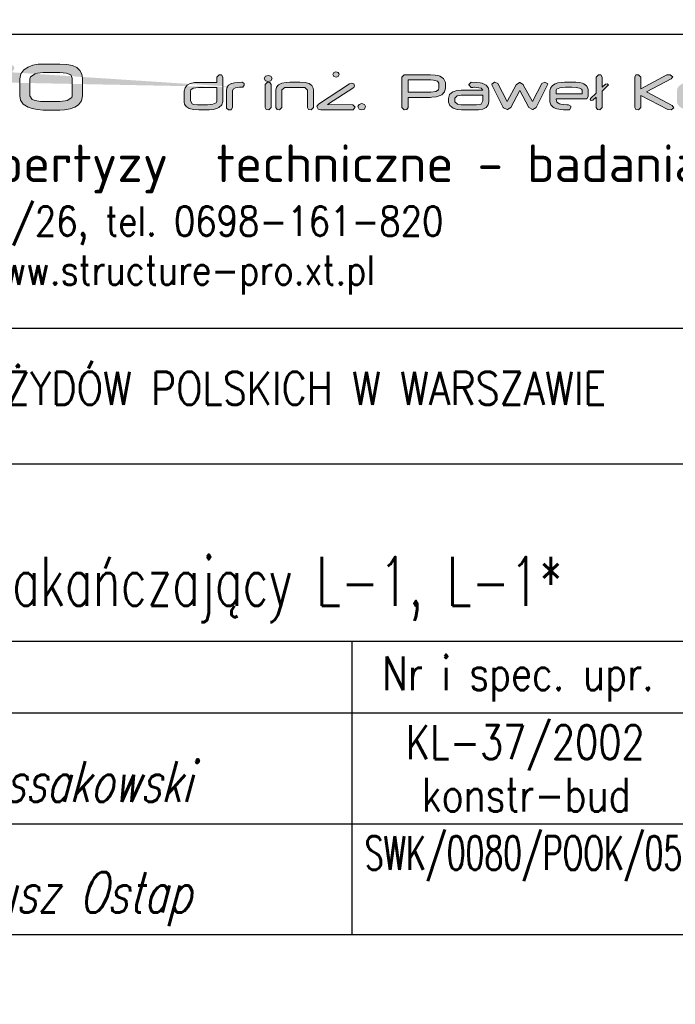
# Model space of a CAD drawing. Header units: millimetres. Extents: x -34919 to 306996, y -293018 to -145733.
# Tile 95 of 256: x 78162 to 78831, y -217171 to -216166. Entities that reach past the tile are written whole.
import ezdxf
from ezdxf.enums import TextEntityAlignment as Align

# ---------------------------------------------------------------- set-up
doc = ezdxf.new("R2010")
doc.units = ezdxf.units.MM
doc.header["$LTSCALE"] = 3
for name, color, linetype in [('Konstrukcja', 2, 'Continuous'), ('Prz', 5, 'Continuous'), ('TABELA', 7, 'Continuous')]:
    doc.layers.add(name, color=color, linetype=linetype)
doc.layers.add('SIATKA', color=5, linetype='Continuous', lineweight=18)
doc.styles.add('Annotative', font='txt')
doc.styles.add('NOVE3', font='romans.shx', dxfattribs={"width": 0.7})
doc.styles.add('ROMANS', font='romans.shx')

# ---------------------------------------------------------------- blocks, each defined once
blk = doc.blocks.new('structure pro')
h = blk.add_hatch(color=7)
h.dxf.hatch_style = 1
h.paths.add_polyline_path([(739.2, 22.6), (739.75, 24.09), (741.79, 25.19), (745.17, 25.58), (748.07, 25.58), (749.33, 27.39), (749.17, 28.65), (747.37, 29.9), (747.13, 29.9), (743.75, 29.75), (741, 29.43), (738.81, 28.88), (738.33, 28.65), (735.98, 27.23), (734.56, 25.19), (734.09, 22.6), (734.09, 8.31), (734.09, 7.76), (735.9, 6.34), (738.18, 6.5), (739.2, 8.31)])
h.paths.add_polyline_path([(553.28, 43.25), (550.33, 45.35), (549.87, 45.35), (544.24, 45.15), (539.6, 44.63), (536, 43.65), (535.15, 43.39), (531.22, 40.96), (528.86, 37.63), (528.08, 33.24), (528.08, 9.48), (528.21, 8.44), (531.15, 6.21), (534.95, 6.47), (536.72, 9.42), (536.72, 33.24), (537.63, 35.79), (540.91, 37.56), (546.6, 38.22), (551.38, 38.28), (553.54, 41.29)])
h.paths.add_polyline_path([(115.83, 43.25), (112.82, 45.35), (112.42, 45.35), (106.8, 45.15), (102.15, 44.63), (98.48, 43.65), (97.7, 43.39), (93.77, 40.96), (91.42, 37.63), (90.63, 33.24), (90.63, 9.48), (90.7, 8.44), (93.71, 6.21), (97.44, 6.47), (99.2, 9.42), (99.2, 33.24), (100.12, 35.79), (103.46, 37.56), (109.15, 38.22), (113.93, 38.28), (116.02, 41.29)])
h.paths.add_polyline_path([(1436.84, 35.09), (1434.56, 35.72), (1432.28, 35.09), (1431.18, 33.12), (1432.28, 31.08), (1434.56, 30.45), (1436.84, 31.08), (1437.86, 33.12)])
h.paths.add_polyline_path([(1436.13, 29.75), (1433.93, 29.98), (1432.05, 28.02), (1432.05, 8.31), (1432.99, 6.58), (1435.27, 6.34), (1437.15, 8.31), (1437.15, 28.02)])
h.paths.add_polyline_path([(1405.27, 36.11), (1403.07, 36.19), (1401.18, 34.3), (1401.18, 8.31), (1403.07, 6.34), (1405.27, 6.58), (1406.29, 8.31), (1406.29, 15.45), (1423.96, 6.58), (1426.47, 6.34), (1428.59, 8.15), (1427.33, 10.03), (1411.08, 18.12), (1426.94, 26.06), (1428.28, 27.86), (1426.08, 29.67), (1423.72, 29.51), (1406.29, 20.79), (1406.29, 34.3)])
h.paths.add_polyline_path([(1385.4, 28.65), (1383.59, 29.9), (1380.45, 29.83), (1377.94, 29.75), (1377.15, 29.67), (1374.48, 29.35), (1373.38, 29.04), (1370.71, 27.86), (1369.14, 26.13), (1368.67, 23.86), (1368.67, 22.6), (1368.82, 20.95), (1369.77, 19.22), (1371.34, 17.81), (1373.62, 16.87), (1376.6, 16.32), (1380.21, 16.08), (1388.62, 16.08), (1389.09, 16.08), (1392.07, 15.53), (1393.01, 13.96), (1393.01, 13.1), (1392.94, 12.47), (1391.44, 11.13), (1388.22, 10.74), (1370.71, 10.74), (1369.77, 10.51), (1368.75, 8.31), (1368.82, 7.68), (1370.71, 6.34), (1388.14, 6.34), (1389.64, 6.42), (1392.78, 6.81), (1395.21, 7.68), (1397.02, 9.01), (1398.04, 10.82), (1398.43, 13.1), (1398.43, 14.2), (1398.43, 14.35), (1397.96, 16.55), (1396.78, 18.28), (1394.9, 19.54), (1392.23, 20.24), (1388.85, 20.48), (1380.29, 20.48), (1377.15, 20.71), (1374.64, 21.42), (1373.85, 22.6), (1373.85, 23.86), (1373.93, 24.33), (1376.36, 25.43), (1376.68, 25.43), (1379.9, 25.51), (1383.59, 25.51), (1384.22, 25.58), (1385.55, 27.39)])
h.paths.add_polyline_path([(1324.29, 28.8), (1321.55, 29.98), (1321.47, 29.98), (1319.19, 28.33), (1319.5, 27.08), (1328.85, 8.46), (1329.09, 8.15), (1332.07, 6.74), (1332.38, 6.74), (1335.21, 8.38), (1342.99, 22.76), (1350.6, 8.46), (1350.68, 8.31), (1353.67, 6.81), (1353.98, 6.81), (1356.81, 8.46), (1366.39, 27.08), (1366.7, 28.33), (1366.7, 28.41), (1364.27, 29.98), (1361.6, 28.8), (1353.67, 13.49), (1345.89, 27.78), (1345.89, 27.86), (1342.99, 29.51), (1342.75, 29.51), (1340, 27.78), (1332.23, 13.49)])
h.paths.add_polyline_path([(1308.59, 29.67), (1305.13, 29.9), (1296.49, 29.9), (1293.98, 29.75), (1291.15, 29.2), (1288.8, 28.33), (1286.6, 26.92), (1285.11, 24.8), (1284.56, 22.36), (1284.56, 13.65), (1284.95, 11.45), (1286.36, 9.41), (1288.8, 7.83), (1290.84, 7.13), (1293.59, 6.58), (1296.49, 6.34), (1305.13, 6.34), (1307.49, 6.5), (1310.32, 6.97), (1312.59, 7.76), (1314.56, 9.01), (1316.05, 11.05), (1316.6, 13.65), (1316.6, 22.36), (1316.6, 22.44), (1316.28, 24.72), (1315.26, 26.61), (1313.69, 28.02), (1311.49, 29.04)])
h.paths.add_polyline_path([(1296.57, 25.51), (1304.97, 25.51), (1308.43, 25.19), (1310.63, 24.33), (1311.34, 22.76), (1311.34, 13.65), (1311.18, 12.86), (1308.82, 11.29), (1307.8, 11.05), (1304.97, 10.74), (1296.57, 10.74), (1295.08, 10.74), (1292.41, 11.21), (1291, 11.84), (1289.74, 13.65), (1289.74, 22.36), (1289.97, 23.39), (1292.33, 24.96), (1293.67, 25.27)], flags=16)
h.paths.add_polyline_path([(1258.48, 36.11), (1256.28, 36.19), (1254.4, 34.3), (1254.4, 8.31), (1256.28, 6.34), (1258.48, 6.58), (1259.5, 8.31), (1259.5, 15.45), (1277.17, 6.58), (1279.69, 6.34), (1281.81, 8.15), (1280.55, 10.03), (1264.29, 18.12), (1280.16, 26.06), (1281.49, 27.86), (1279.29, 29.67), (1276.94, 29.51), (1259.5, 20.79), (1259.5, 34.3)])
h.paths.add_polyline_path([(1240.1, 29.75), (1235.86, 29.9), (1233.9, 27.94), (1233.9, 27.63), (1235.86, 25.51), (1237.04, 25.51), (1237.28, 25.51), (1238.14, 25.58), (1238.85, 25.58), (1240.57, 25.51), (1244.34, 24.8), (1245.84, 23.15), (1227.54, 23.15), (1223.61, 22.76), (1220.47, 21.66), (1220.31, 21.58), (1217.56, 19.3), (1216.7, 16.16), (1216.7, 13.18), (1216.7, 13.02), (1217.72, 10.11), (1220.71, 7.83), (1223.93, 6.74), (1227.69, 6.34), (1240.34, 6.34), (1242.15, 6.42), (1245.99, 7.05), (1248.74, 8.46), (1250.39, 10.58), (1250.94, 13.41), (1250.94, 22.68), (1250.55, 24.96), (1248.66, 27.39), (1245.29, 29.04), (1243.56, 29.35)])
h.paths.add_polyline_path([(1240.42, 10.74), (1227.54, 10.74), (1224.16, 11.21), (1221.88, 13.25), (1221.88, 16.24), (1224.08, 18.2), (1227.46, 18.75), (1245.76, 18.75), (1245.76, 17.89), (1245.84, 16.71), (1245.84, 15.53), (1245.84, 14.67), (1245.84, 14.12), (1244.34, 11.29), (1244.11, 11.13)], flags=16)
h.paths.add_polyline_path([(1200.91, 28.65), (1199.11, 29.9), (1196.04, 29.83), (1193.45, 29.75), (1192.67, 29.67), (1190, 29.35), (1188.9, 29.04), (1186.31, 27.86), (1184.74, 26.13), (1184.19, 23.86), (1184.19, 22.6), (1184.42, 20.95), (1185.29, 19.22), (1186.86, 17.81), (1189.13, 16.87), (1192.12, 16.32), (1195.73, 16.08), (1204.13, 16.08), (1204.61, 16.08), (1207.59, 15.53), (1208.53, 13.96), (1208.53, 13.1), (1208.45, 12.47), (1206.96, 11.13), (1203.74, 10.74), (1186.23, 10.74), (1185.29, 10.51), (1184.26, 8.31), (1184.34, 7.68), (1186.23, 6.34), (1203.66, 6.34), (1205.16, 6.42), (1208.3, 6.81), (1210.81, 7.68), (1212.54, 9.01), (1213.56, 10.82), (1213.95, 13.1), (1213.95, 14.2), (1213.95, 14.35), (1213.48, 16.55), (1212.3, 18.28), (1210.42, 19.54), (1207.75, 20.24), (1204.37, 20.48), (1195.81, 20.48), (1192.67, 20.71), (1190.15, 21.42), (1189.37, 22.6), (1189.37, 23.86), (1189.45, 24.33), (1191.88, 25.43), (1192.2, 25.43), (1195.42, 25.51), (1199.11, 25.51), (1199.74, 25.58), (1201.07, 27.39)])
h.paths.add_polyline_path([(1169.11, 28.65), (1167.3, 29.9), (1164.16, 29.83), (1161.65, 29.75), (1160.86, 29.67), (1158.19, 29.35), (1157.09, 29.04), (1154.42, 27.86), (1152.85, 26.13), (1152.38, 23.86), (1152.38, 22.6), (1152.54, 20.95), (1153.48, 19.22), (1155.05, 17.81), (1157.33, 16.87), (1160.23, 16.32), (1163.92, 16.08), (1172.33, 16.08), (1172.72, 16.08), (1175.7, 15.53), (1176.72, 13.96), (1176.72, 13.1), (1176.65, 12.47), (1175.15, 11.13), (1171.86, 10.74), (1154.34, 10.74), (1153.48, 10.51), (1152.46, 8.31), (1152.54, 7.68), (1154.34, 6.34), (1171.86, 6.34), (1173.35, 6.42), (1176.49, 6.81), (1178.92, 7.68), (1180.73, 9.01), (1181.75, 10.82), (1182.07, 13.1), (1182.07, 14.2), (1182.07, 14.35), (1181.67, 16.55), (1180.49, 18.28), (1178.61, 19.54), (1175.94, 20.24), (1172.56, 20.48), (1163.92, 20.48), (1160.78, 20.71), (1158.35, 21.42), (1157.48, 22.6), (1157.48, 23.86), (1157.64, 24.33), (1160.08, 25.43), (1160.39, 25.43), (1163.61, 25.51), (1167.3, 25.51), (1167.93, 25.58), (1169.26, 27.39)])
h.paths.add_polyline_path([(1141.62, 29.67), (1138.16, 29.9), (1129.52, 29.9), (1127.01, 29.75), (1124.18, 29.2), (1121.83, 28.33), (1119.63, 26.92), (1118.06, 24.8), (1117.59, 22.36), (1117.59, 13.65), (1117.98, 11.45), (1119.39, 9.41), (1121.83, 7.83), (1123.87, 7.13), (1126.62, 6.58), (1129.52, 6.34), (1138.16, 6.34), (1140.52, 6.5), (1143.35, 6.97), (1145.62, 7.76), (1147.59, 9.01), (1149.08, 11.05), (1149.63, 13.65), (1149.63, 22.36), (1149.63, 22.44), (1149.24, 24.72), (1148.29, 26.61), (1146.72, 28.02), (1144.45, 29.04)])
h.paths.add_polyline_path([(1129.6, 25.51), (1138.01, 25.51), (1141.46, 25.19), (1143.66, 24.33), (1144.37, 22.76), (1144.37, 13.65), (1144.13, 12.86), (1141.85, 11.29), (1140.83, 11.05), (1138.01, 10.74), (1129.6, 10.74), (1128.11, 10.74), (1125.44, 11.21), (1123.95, 11.84), (1122.77, 13.65), (1122.77, 22.36), (1123.01, 23.39), (1125.36, 24.96), (1126.7, 25.27)], flags=16)
h.paths.add_polyline_path([(1086.96, 34.3), (1084.99, 36.19), (1082.72, 36.11), (1081.62, 34.3), (1081.62, 8.31), (1082.72, 6.58), (1084.99, 6.34), (1086.96, 8.31), (1086.96, 18.67), (1109.81, 6.66), (1112.64, 6.34), (1114.84, 8.15), (1113.58, 10.03), (1091.75, 21.58), (1112.8, 32.65), (1114.13, 34.46), (1111.93, 36.19), (1108.95, 36.03), (1086.96, 24.33)])
h.paths.add_polyline_path([(1052.94, 36.11), (1050.74, 36.19), (1048.78, 34.3), (1048.78, 20.56), (1044.07, 15.92), (1043.59, 15.14), (1044.62, 14.35), (1046.11, 14.67), (1048.78, 17.26), (1048.78, 8.31), (1049.88, 6.58), (1052.08, 6.34), (1053.96, 8.31), (1053.96, 22.29), (1058.83, 27), (1059.22, 27.78), (1058.2, 28.57), (1056.79, 28.33), (1053.96, 25.58), (1053.96, 34.3)])
h.paths.add_polyline_path([(1034.65, 29.67), (1031.51, 29.9), (1021.93, 29.9), (1019.02, 29.75), (1016.2, 29.28), (1013.92, 28.49), (1011.56, 27), (1009.99, 24.96), (1009.52, 22.44), (1009.52, 13.8), (1009.52, 13.1), (1010.38, 10.66), (1012.35, 8.54), (1013.05, 8.07), (1015.41, 7.13), (1018.63, 6.58), (1021.14, 6.42), (1022.32, 6.42), (1025.39, 6.34), (1026.01, 6.42), (1027.27, 8.31), (1027.19, 9.41), (1025.39, 10.74), (1023.89, 10.74), (1021.22, 10.82), (1018.79, 11.13), (1017.53, 11.53), (1015.49, 13.02), (1014.86, 15.45), (1014.86, 15.61), (1040.54, 15.61), (1040.86, 15.61), (1041.96, 17.73), (1041.96, 23.39), (1041.8, 24.72), (1040.62, 26.92), (1038.27, 28.57), (1037.24, 29.04)])
h.paths.add_polyline_path([(1022.71, 25.58), (1026.41, 25.58), (1028.06, 25.58), (1031.9, 25.35), (1034.73, 24.88), (1036.38, 24.01), (1036.93, 22.99), (1036.93, 20.09), (1014.7, 20.09), (1014.7, 22.76), (1015.18, 24.01), (1017.92, 25.19), (1019.89, 25.43)], flags=16)
h.paths.add_polyline_path([(965.23, 28.8), (962.48, 29.98), (962.4, 29.98), (960.04, 28.33), (960.36, 27.08), (969.78, 8.46), (969.94, 8.15), (973, 6.74), (973.32, 6.74), (976.14, 8.38), (983.84, 22.76), (991.46, 8.46), (991.54, 8.31), (994.52, 6.81), (994.91, 6.81), (997.66, 8.46), (1007.24, 27.08), (1007.64, 28.33), (1007.64, 28.41), (1005.2, 29.98), (1002.45, 28.8), (994.52, 13.49), (986.82, 27.78), (986.75, 27.86), (983.84, 29.51), (983.68, 29.51), (980.85, 27.78), (973.16, 13.49)])
h.paths.add_polyline_path([(946.61, 29.75), (942.37, 29.9), (940.41, 27.94), (940.41, 27.63), (942.37, 25.51), (943.55, 25.51), (943.79, 25.51), (944.65, 25.58), (945.36, 25.58), (947.08, 25.51), (950.85, 24.8), (952.35, 23.15), (934.05, 23.15), (930.2, 22.76), (926.98, 21.66), (926.82, 21.58), (924.07, 19.3), (923.21, 16.16), (923.21, 13.18), (923.21, 13.02), (924.23, 10.11), (927.21, 7.83), (930.43, 6.74), (934.2, 6.34), (946.85, 6.34), (948.66, 6.42), (952.5, 7.05), (955.25, 8.46), (956.9, 10.58), (957.45, 13.41), (957.45, 22.68), (957.06, 24.96), (955.17, 27.39), (951.8, 29.04), (950.07, 29.35)])
h.paths.add_polyline_path([(946.93, 10.74), (934.05, 10.74), (930.67, 11.21), (928.39, 13.25), (928.39, 16.24), (930.59, 18.2), (933.97, 18.75), (952.27, 18.75), (952.27, 17.89), (952.35, 16.71), (952.35, 15.53), (952.35, 14.67), (952.35, 14.12), (950.85, 11.29), (950.62, 11.13)], flags=16)
h.paths.add_polyline_path([(911.82, 35.95), (907.89, 36.19), (885.28, 36.19), (883.31, 34.3), (883.31, 8.31), (885.28, 6.34), (887.63, 6.58), (888.81, 8.31), (888.81, 17.02), (907.66, 17.02), (909.07, 17.1), (912.76, 17.49), (915.98, 18.52), (917.4, 19.22), (919.68, 21.66), (920.46, 24.96), (920.46, 29.59), (920.38, 30.3), (918.97, 32.97), (915.75, 34.93), (915.12, 35.17)])
h.paths.add_polyline_path([(888.81, 31.79), (907.97, 31.79), (910.41, 31.71), (913.86, 30.85), (915.04, 29.2), (915.04, 25.11), (914.57, 23.54), (912.29, 22.05), (907.97, 21.5), (888.81, 21.5)], flags=16)
h.paths.add_polyline_path([(851.51, 11.05), (852.6, 9.09), (851.51, 7.05), (849.23, 6.42), (846.95, 7.05), (845.85, 9.09), (846.95, 11.05), (849.23, 11.68)])
h.paths.add_polyline_path([(828.34, 38.54), (827.32, 38.7), (825.59, 38.07), (824.72, 36.42), (825.59, 34.77), (827.39, 34.22), (829.12, 34.85), (829.99, 36.42), (829.75, 37.36), (829.2, 38.07)])
h.paths.add_polyline_path([(842.47, 28.41), (840.82, 29.12), (838.86, 28.49), (812.39, 11.29), (810.98, 9.17), (812.16, 7.05), (814.59, 6.34), (841.69, 6.34), (841.85, 6.34), (843.73, 8.54), (843.73, 8.7), (841.69, 10.74), (820.17, 10.82), (842.47, 25.35), (843.1, 26.68)])
h.paths.add_polyline_path([(801.01, 29.59), (796.45, 29.9), (788.05, 29.9), (784.99, 29.75), (781.14, 29.04), (778.39, 27.7), (776.74, 25.74), (776.19, 23.15), (776.19, 8.31), (777.21, 6.58), (779.41, 6.34), (781.37, 8.31), (781.37, 23.23), (781.37, 23.39), (783.89, 25.35), (785.3, 25.43), (787.58, 25.51), (796.45, 25.51), (798.96, 25.51), (800.38, 25.35), (800.77, 25.27), (802.97, 23.23), (802.97, 8.31), (804.07, 6.58), (806.27, 6.34), (808.23, 8.31), (808.23, 23.23), (808, 24.8), (806.82, 27.08), (804.46, 28.65)])
h.paths.add_polyline_path([(771.79, 35.09), (769.51, 35.72), (767.24, 35.09), (766.14, 33.12), (767.24, 31.08), (769.51, 30.45), (771.79, 31.08), (772.89, 33.12)])
h.paths.add_polyline_path([(771.16, 29.75), (768.96, 29.98), (767, 28.02), (767, 8.31), (768.02, 6.58), (770.22, 6.34), (772.18, 8.31), (772.18, 28.02)])
h.paths.add_polyline_path([(730.01, 36.03), (727.81, 36.19), (725.85, 34.3), (725.85, 29.67), (710.45, 29.67), (706.84, 29.51), (703.23, 28.65), (700.56, 27.23), (698.91, 25.11), (698.2, 22.36), (698.12, 20.09), (698.12, 16.08), (698.2, 13.02), (698.52, 11.21), (699.93, 9.09), (702.44, 7.6), (705.98, 6.66), (710.53, 6.34), (718.39, 6.34), (719.49, 6.42), (723.18, 6.81), (726.4, 7.83), (727.5, 8.38), (730.17, 10.66), (731.03, 13.57), (731.03, 34.3)])
h.paths.add_polyline_path([(717.91, 10.74), (710.45, 10.74), (709.35, 10.74), (706.06, 10.98), (705.03, 11.37), (703.39, 13.96), (703.39, 22.29), (703.7, 23.39), (705.9, 24.88), (710.3, 25.35), (725.85, 25.35), (725.85, 13.73), (725.22, 12.23), (722.63, 11.13)], flags=16)
h.paths.add_polyline_path([(598.24, 45.02), (592.41, 45.35), (578.08, 45.35), (573.83, 45.15), (569.18, 44.3), (565.19, 42.73), (561.52, 40.38), (558.97, 36.97), (558.12, 32.78), (558.12, 18.38), (558.77, 14.72), (561.13, 11.25), (565.25, 8.63), (568.59, 7.46), (573.17, 6.54), (578.08, 6.21), (592.41, 6.21), (596.34, 6.34), (601.05, 7.13), (604.91, 8.57), (608.12, 10.66), (610.67, 14.07), (611.52, 18.38), (611.52, 32.85), (611.52, 33.05), (610.93, 36.84), (609.36, 39.92), (606.68, 42.27), (602.95, 43.97)])
h.paths.add_polyline_path([(578.21, 38.08), (592.15, 38.08), (597.91, 37.63), (601.58, 36.06), (602.82, 33.44), (602.82, 18.38), (602.49, 17.01), (598.63, 14.39), (596.93, 13.93), (592.22, 13.41), (578.21, 13.41), (575.72, 13.54), (571.27, 14.26), (568.85, 15.31), (566.76, 18.38), (566.76, 32.78), (567.22, 34.55), (571.14, 37.1), (573.3, 37.69)], flags=16)
h.paths.add_polyline_path([(508.97, 45.09), (502.82, 45.35), (489.14, 45.35), (484.49, 45.22), (479.71, 44.63), (476.24, 43.65), (472.71, 41.55), (470.29, 38.15), (469.44, 33.77), (469.44, -1.45), (469.57, -2.43), (472.65, -4.65), (476.31, -4.33), (478.08, -1.45), (478.08, 6.54), (504.91, 6.54), (510.08, 6.8), (514.92, 7.78), (518.65, 9.42), (521.4, 11.84), (522.97, 14.92), (523.56, 18.65), (523.56, 33.83), (523.5, 34.55), (522.78, 37.82), (520.95, 40.57), (518.07, 42.67), (514.07, 44.17)])
h.paths.add_polyline_path([(504.91, 13.74), (478.08, 13.74), (478.08, 33.5), (478.08, 33.9), (479.52, 36.25), (483.31, 37.69), (489.47, 38.15), (502.95, 38.15), (506.09, 38.08), (510.08, 37.76), (512.9, 36.84), (514.86, 33.77), (514.86, 18.52), (513.94, 16.09), (510.67, 14.33)], flags=16)
h.paths.add_polyline_path([(405.23, 45.02), (400.13, 45.41), (384.03, 45.41), (379.25, 45.22), (374.61, 44.43), (370.74, 43.06), (366.75, 40.57), (364.2, 37.17), (363.35, 32.98), (363.35, 18.58), (363.41, 17.47), (364.85, 13.41), (368.13, 9.81), (369.3, 9.09), (373.3, 7.46), (378.6, 6.47), (382.79, 6.28), (384.75, 6.21), (389.85, 6.21), (390.9, 6.28), (393.06, 9.42), (392.8, 11.32), (389.85, 13.41), (387.37, 13.48), (382.98, 13.61), (378.79, 14.13), (376.83, 14.79), (373.43, 17.34), (372.25, 21.26), (372.25, 21.59), (415.12, 21.59), (415.64, 21.59), (417.47, 25.13), (417.47, 34.55), (417.28, 36.78), (415.25, 40.44), (411.32, 43.19), (409.62, 43.91)])
h.paths.add_polyline_path([(385.4, 38.22), (391.56, 38.28), (394.24, 38.22), (400.72, 37.82), (405.37, 36.97), (408.18, 35.66), (409.1, 33.83), (409.1, 29.05), (371.99, 29.05), (371.99, 33.5), (372.84, 35.6), (377.42, 37.56), (380.69, 37.95)], flags=16)
edge = h.paths.add_edge_path()
edge.add_line((357.72, 38.28), (359.88, 41.29))
edge.add_line((359.88, 41.29), (359.62, 43.25))
edge.add_line((359.62, 43.25), (356.67, 45.35))
edge.add_line((356.67, 45.35), (356.21, 45.35))
edge.add_line((356.21, 45.35), (350.59, 45.15))
edge.add_line((350.59, 45.15), (345.94, 44.63))
edge.add_line((345.94, 44.63), (342.34, 43.65))
edge.add_line((342.34, 43.65), (341.49, 43.39))
edge.add_line((341.49, 43.39), (337.56, 40.96))
edge.add_line((337.56, 40.96), (335.21, 37.63))
edge.add_line((335.21, 37.63), (334.42, 33.24))
edge.add_line((334.42, 33.24), (334.42, 9.48))
edge.add_line((334.42, 9.48), (334.55, 8.44))
edge.add_line((334.55, 8.44), (337.5, 6.21))
edge.add_line((337.5, 6.21), (341.23, 6.47))
edge.add_line((341.23, 6.47), (343.06, 9.42))
edge.add_line((343.06, 9.42), (343.06, 33.24))
edge.add_line((343.06, 33.24), (343.98, 35.79))
edge.add_line((343.98, 35.79), (347.25, 37.56))
edge.add_line((347.25, 37.56), (352.94, 38.22))
edge.add_line((352.94, 38.22), (357.72, 38.28))
edge.add_line((357.72, 38.28), (352.94, 38.22))
h.paths.add_polyline_path([(281.74, 45.09), (278.01, 45.35), (276.96, 45.28), (274.8, 42.14), (274.8, 17.86), (274.86, 16.88), (275.65, 13.61), (277.55, 10.92), (280.49, 8.9), (284.55, 7.39), (289.66, 6.47), (295.81, 6.21), (299.87, 6.21), (300.19, 6.15), (302.74, 6.15), (304.51, 6.08), (305.23, 6.08), (311.71, 6.34), (317.14, 7.13), (321.59, 8.31), (325.06, 10.01), (327.55, 12.17), (328.99, 14.79), (329.51, 17.86), (329.51, 42.14), (329.38, 43.25), (326.31, 45.35), (322.51, 45.09), (320.74, 42.14), (320.74, 17.8), (320.74, 17.21), (319.04, 15.11), (315.05, 13.87), (308.63, 13.41), (295.81, 13.41), (293.71, 13.48), (288.02, 14.13), (284.55, 15.57), (283.44, 17.86), (283.44, 42.14)])
h.paths.add_polyline_path([(252.15, 55.69), (248.49, 55.95), (247.51, 55.89), (245.28, 52.74), (245.28, 45.02), (242.53, 45.02), (240.96, 44.83), (238.93, 41.49), (240.96, 38.08), (242.53, 37.95), (245.28, 37.89), (245.28, 9.42), (247.05, 6.47), (250.71, 6.21), (251.76, 6.28), (253.92, 9.42), (253.92, 37.89), (267.53, 37.89), (268.58, 37.95), (270.81, 41.03), (270.54, 42.93), (267.53, 45.02), (253.92, 45.02), (253.92, 52.74)])
h.paths.add_polyline_path([(236.05, 43.32), (232.91, 45.35), (198.75, 45.35), (194.17, 45.15), (189.19, 44.24), (185.33, 42.6), (182.58, 40.31), (180.95, 37.23), (180.42, 33.5), (180.42, 18.06), (181.14, 13.87), (183.43, 10.4), (187.36, 7.98), (190.18, 7.06), (194.76, 6.41), (200.58, 6.21), (232.45, 6.21), (234.35, 6.47), (236.45, 9.42), (236.19, 11.32), (233.24, 13.41), (200.84, 13.41), (199.01, 13.48), (193.45, 14.2), (190.11, 15.83), (189, 18.45), (189, 33.77), (189.98, 35.99), (193.38, 37.56), (199.4, 38.08), (232.91, 38.08), (234.35, 38.35), (236.25, 41.75)])
h.paths.add_polyline_path([(127.87, 45.09), (124.21, 45.35), (123.16, 45.28), (121, 42.14), (121, 17.86), (121, 16.88), (121.85, 13.61), (123.75, 10.92), (126.69, 8.9), (130.75, 7.39), (135.79, 6.47), (141.94, 6.21), (146, 6.21), (146.33, 6.15), (148.88, 6.15), (150.71, 6.08), (151.43, 6.08), (157.85, 6.34), (163.28, 7.13), (167.79, 8.31), (171.2, 10.01), (173.68, 12.17), (175.19, 14.79), (175.65, 17.86), (175.65, 42.14), (175.58, 43.25), (172.44, 45.35), (168.71, 45.09), (166.94, 42.14), (166.94, 17.8), (166.88, 17.21), (165.24, 15.11), (161.18, 13.87), (154.83, 13.41), (141.94, 13.41), (139.91, 13.48), (134.15, 14.13), (130.75, 15.57), (129.57, 17.86), (129.57, 42.14)])
h.paths.add_polyline_path([(69.3, 55.69), (65.63, 55.95), (64.65, 55.89), (62.49, 52.74), (62.49, 45.02), (59.67, 45.02), (58.1, 44.83), (56.07, 41.49), (58.1, 38.08), (59.67, 37.95), (62.49, 37.89), (62.49, 9.42), (64.19, 6.47), (67.92, 6.21), (68.9, 6.28), (71.06, 9.42), (71.06, 37.89), (84.68, 37.89), (85.79, 37.95), (87.95, 41.03), (87.69, 42.93), (84.68, 45.02), (71.06, 45.02), (71.06, 52.74)])
h.paths.add_polyline_path([(31.73, 43.25), (28.78, 45.35), (23.55, 45.35), (19.29, 45.15), (17.98, 45.09), (13.6, 44.5), (11.7, 44.04), (7.38, 42.08), (4.7, 39.13), (3.85, 35.34), (3.85, 33.18), (4.18, 30.49), (5.68, 27.61), (8.3, 25.32), (12.09, 23.69), (17.07, 22.77), (23.16, 22.44), (37.16, 22.44), (37.88, 22.44), (42.85, 21.46), (44.49, 18.84), (44.49, 17.4), (44.36, 16.36), (41.87, 14.2), (36.44, 13.41), (7.25, 13.41), (5.75, 13.15), (4.04, 9.42), (4.18, 8.37), (7.25, 6.21), (36.38, 6.21), (38.8, 6.28), (44.1, 6.93), (48.16, 8.44), (51.1, 10.66), (52.87, 13.61), (53.46, 17.4), (53.46, 19.17), (53.46, 19.5), (52.74, 23.16), (50.77, 26.04), (47.57, 28.14), (43.18, 29.38), (37.49, 29.77), (23.22, 29.77), (17.98, 30.03), (13.86, 31.21), (12.49, 33.31), (12.49, 35.34), (12.62, 36.12), (16.74, 37.95), (17.26, 38.02), (22.57, 38.08), (28.78, 38.08), (29.83, 38.22), (31.99, 41.29)])
edge = h.paths.add_edge_path()
edge.add_line((748.07, 25.58), (745.17, 25.58))
edge.add_line((551.38, 38.28), (546.6, 38.22))
edge.add_line((113.93, 38.28), (109.15, 38.22))
at = {"color": 7, "lineweight": 0}
for p, q in [((565.19, 42.73), (561.52, 40.38)), ((569.18, 44.3), (565.19, 42.73)), ((573.83, 45.15), (569.18, 44.3)), ((578.08, 45.35), (573.83, 45.15)), ((592.41, 45.35), (578.08, 45.35)), ((598.24, 45.02), (592.41, 45.35)), ((602.95, 43.97), (598.24, 45.02)), ((606.68, 42.27), (602.95, 43.97)), ((609.36, 39.92), (606.68, 42.27)), ((558.97, 36.97), (558.12, 32.78)), ((561.52, 40.38), (558.97, 36.97)), ((566.76, 32.78), (567.22, 34.55)), ((567.22, 34.55), (571.14, 37.1)), ((571.14, 37.1), (573.3, 37.69)), ((573.3, 37.69), (578.21, 38.08)), ((578.21, 38.08), (592.15, 38.08)), ((592.15, 38.08), (597.91, 37.63)), ((597.91, 37.63), (601.58, 36.06)), ((601.58, 36.06), (602.82, 33.44)), ((610.93, 36.84), (609.36, 39.92)), ((611.52, 33.05), (610.93, 36.84)), ((727.81, 36.19), (725.85, 34.3)), ((725.85, 34.3), (725.85, 29.67)), ((730.01, 36.03), (727.81, 36.19)), ((731.03, 34.3), (730.01, 36.03)), ((731.03, 13.57), (731.03, 34.3)), ((767.24, 35.09), (766.14, 33.12)), ((769.51, 35.72), (767.24, 35.09)), ((771.79, 35.09), (769.51, 35.72)), ((772.89, 33.12), (771.79, 35.09)), ((825.59, 38.07), (824.72, 36.42)), ((824.72, 36.42), (825.59, 34.77)), ((827.32, 38.7), (825.59, 38.07)), ((825.59, 34.77), (827.39, 34.22)), ((828.34, 38.54), (827.32, 38.7)), ((827.39, 34.22), (829.12, 34.85)), ((829.2, 38.07), (828.34, 38.54)), ((829.12, 34.85), (829.99, 36.42)), ((829.75, 37.36), (829.2, 38.07)), ((829.99, 36.42), (829.75, 37.36)), ((885.28, 36.19), (883.31, 34.3)), ((883.31, 34.3), (883.31, 8.31)), ((907.89, 36.19), (885.28, 36.19)), ((911.82, 35.95), (907.89, 36.19)), ((915.12, 35.17), (911.82, 35.95)), ((915.75, 34.93), (915.12, 35.17)), ((918.97, 32.97), (915.75, 34.93)), ((1050.74, 36.19), (1048.78, 34.3)), ((1048.78, 34.3), (1048.78, 20.56)), ((1052.94, 36.11), (1050.74, 36.19)), ((1053.96, 34.3), (1052.94, 36.11)), ((1053.96, 25.58), (1053.96, 34.3)), ((1082.72, 36.11), (1081.62, 34.3)), ((1081.62, 34.3), (1081.62, 8.31)), ((1084.99, 36.19), (1082.72, 36.11)), ((1086.96, 34.3), (1084.99, 36.19)), ((1108.95, 36.03), (1086.96, 24.33)), ((1086.96, 24.33), (1086.96, 34.3)), ((1111.93, 36.19), (1108.95, 36.03)), ((1114.13, 34.46), (1111.93, 36.19)), ((1112.8, 32.65), (1114.13, 34.46)), ((558.12, 32.78), (558.12, 18.38)), ((566.76, 18.38), (566.76, 32.78)), ((602.82, 33.44), (602.82, 18.38)), ((611.52, 32.85), (611.52, 33.05)), ((611.52, 18.38), (611.52, 32.85)), ((700.56, 27.23), (698.91, 25.11)), ((703.23, 28.65), (700.56, 27.23)), ((706.84, 29.51), (703.23, 28.65)), ((705.9, 24.88), (710.3, 25.35)), ((710.45, 29.67), (706.84, 29.51)), ((710.3, 25.35), (725.85, 25.35)), ((725.85, 29.67), (710.45, 29.67)), ((725.85, 25.35), (725.85, 13.73)), ((748.07, 25.58), (745.17, 25.58)), ((766.14, 33.12), (767.24, 31.08)), ((768.96, 29.98), (767, 28.02)), ((767, 28.02), (767, 8.31)), ((767.24, 31.08), (769.51, 30.45)), ((771.16, 29.75), (768.96, 29.98)), ((769.51, 30.45), (771.79, 31.08)), ((772.18, 28.02), (771.16, 29.75)), ((771.79, 31.08), (772.89, 33.12)), ((772.18, 8.31), (772.18, 28.02)), ((776.74, 25.74), (776.19, 23.15)), ((778.39, 27.7), (776.74, 25.74)), ((781.14, 29.04), (778.39, 27.7)), ((784.99, 29.75), (781.14, 29.04)), ((781.37, 23.39), (783.89, 25.35)), ((783.89, 25.35), (785.3, 25.43)), ((788.05, 29.9), (784.99, 29.75)), ((785.3, 25.43), (787.58, 25.51)), ((787.58, 25.51), (796.45, 25.51)), ((796.45, 29.9), (788.05, 29.9)), ((801.01, 29.59), (796.45, 29.9)), ((796.45, 25.51), (798.96, 25.51)), ((798.96, 25.51), (800.38, 25.35)), ((800.38, 25.35), (800.77, 25.27)), ((800.77, 25.27), (802.97, 23.23)), ((804.46, 28.65), (801.01, 29.59)), ((806.82, 27.08), (804.46, 28.65)), ((808, 24.8), (806.82, 27.08)), ((838.86, 28.49), (812.39, 11.29)), ((820.17, 10.82), (842.47, 25.35)), ((840.82, 29.12), (838.86, 28.49)), ((842.47, 28.41), (840.82, 29.12)), ((843.1, 26.68), (842.47, 28.41)), ((842.47, 25.35), (843.1, 26.68)), ((888.81, 21.5), (888.81, 31.79)), ((888.81, 31.79), (907.97, 31.79)), ((907.97, 31.79), (910.41, 31.71)), ((910.41, 31.71), (913.86, 30.85)), ((913.86, 30.85), (915.04, 29.2)), ((915.04, 29.2), (915.04, 25.11)), ((920.38, 30.3), (918.97, 32.97)), ((920.46, 29.59), (920.38, 30.3)), ((920.46, 24.96), (920.46, 29.59)), ((942.37, 29.9), (940.41, 27.94)), ((940.41, 27.94), (940.41, 27.63)), ((940.41, 27.63), (942.37, 25.51)), ((946.61, 29.75), (942.37, 29.9)), ((942.37, 25.51), (943.55, 25.51)), ((943.55, 25.51), (943.79, 25.51)), ((943.79, 25.51), (944.65, 25.58)), ((944.65, 25.58), (945.36, 25.58)), ((945.36, 25.58), (947.08, 25.51)), ((950.07, 29.35), (946.61, 29.75)), ((947.08, 25.51), (950.85, 24.8)), ((951.8, 29.04), (950.07, 29.35)), ((955.17, 27.39), (951.8, 29.04)), ((957.06, 24.96), (955.17, 27.39)), ((962.4, 29.98), (960.04, 28.33)), ((960.04, 28.33), (960.36, 27.08)), ((960.36, 27.08), (969.78, 8.46)), ((962.48, 29.98), (962.4, 29.98)), ((965.23, 28.8), (962.48, 29.98)), ((973.16, 13.49), (965.23, 28.8)), ((980.85, 27.78), (973.16, 13.49)), ((983.68, 29.51), (980.85, 27.78)), ((983.84, 29.51), (983.68, 29.51)), ((986.75, 27.86), (983.84, 29.51)), ((986.82, 27.78), (986.75, 27.86)), ((994.52, 13.49), (986.82, 27.78)), ((1002.45, 28.8), (994.52, 13.49)), ((997.66, 8.46), (1007.24, 27.08)), ((1005.2, 29.98), (1002.45, 28.8)), ((1007.64, 28.41), (1005.2, 29.98)), ((1007.24, 27.08), (1007.64, 28.33)), ((1007.64, 28.33), (1007.64, 28.41)), ((1011.56, 27), (1009.99, 24.96)), ((1013.92, 28.49), (1011.56, 27)), ((1016.2, 29.28), (1013.92, 28.49)), ((1015.18, 24.01), (1017.92, 25.19)), ((1019.02, 29.75), (1016.2, 29.28)), ((1017.92, 25.19), (1019.89, 25.43)), ((1021.93, 29.9), (1019.02, 29.75)), ((1019.89, 25.43), (1022.71, 25.58)), ((1031.51, 29.9), (1021.93, 29.9)), ((1022.71, 25.58), (1026.41, 25.58)), ((1026.41, 25.58), (1028.06, 25.58)), ((1028.06, 25.58), (1031.9, 25.35)), ((1034.65, 29.67), (1031.51, 29.9)), ((1031.9, 25.35), (1034.73, 24.88)), ((1037.24, 29.04), (1034.65, 29.67)), ((1038.27, 28.57), (1037.24, 29.04)), ((1040.62, 26.92), (1038.27, 28.57)), ((1041.8, 24.72), (1040.62, 26.92)), ((1056.79, 28.33), (1053.96, 25.58)), ((1053.96, 22.29), (1058.83, 27)), ((1058.2, 28.57), (1056.79, 28.33)), ((1059.22, 27.78), (1058.2, 28.57)), ((1058.83, 27), (1059.22, 27.78)), ((1091.75, 21.58), (1112.8, 32.65)), ((558.12, 18.38), (558.77, 14.72)), ((568.85, 15.31), (566.76, 18.38)), ((602.49, 17.01), (598.63, 14.39)), ((602.82, 18.38), (602.49, 17.01)), ((610.67, 14.07), (611.52, 18.38)), ((698.2, 22.36), (698.12, 20.09)), ((698.12, 20.09), (698.12, 16.08)), ((698.91, 25.11), (698.2, 22.36)), ((703.39, 22.29), (703.7, 23.39)), ((703.39, 13.96), (703.39, 22.29)), ((703.7, 23.39), (705.9, 24.88)), ((776.19, 23.15), (776.19, 8.31)), ((781.37, 23.23), (781.37, 23.39)), ((781.37, 8.31), (781.37, 23.23)), ((802.97, 23.23), (802.97, 8.31)), ((808.23, 23.23), (808, 24.8)), ((808.23, 8.31), (808.23, 23.23)), ((907.97, 21.5), (888.81, 21.5)), ((888.81, 8.31), (888.81, 17.02)), ((888.81, 17.02), (907.66, 17.02)), ((907.66, 17.02), (909.07, 17.1)), ((912.29, 22.05), (907.97, 21.5)), ((909.07, 17.1), (912.76, 17.49)), ((914.57, 23.54), (912.29, 22.05)), ((912.76, 17.49), (915.98, 18.52)), ((915.04, 25.11), (914.57, 23.54)), ((915.98, 18.52), (917.4, 19.22)), ((917.4, 19.22), (919.68, 21.66)), ((919.68, 21.66), (920.46, 24.96)), ((924.07, 19.3), (923.21, 16.16)), ((926.82, 21.58), (924.07, 19.3)), ((926.98, 21.66), (926.82, 21.58)), ((930.2, 22.76), (926.98, 21.66)), ((928.39, 16.24), (930.59, 18.2)), ((934.05, 23.15), (930.2, 22.76)), ((930.59, 18.2), (933.97, 18.75)), ((933.97, 18.75), (952.27, 18.75)), ((952.35, 23.15), (934.05, 23.15)), ((934.05, 23.15), (934.05, 23.15)), ((950.85, 24.8), (952.35, 23.15)), ((952.27, 18.75), (952.27, 17.89)), ((952.27, 17.89), (952.35, 16.71)), ((957.45, 22.68), (957.06, 24.96)), ((957.45, 13.41), (957.45, 22.68)), ((976.14, 8.38), (983.84, 22.76)), ((983.84, 22.76), (991.46, 8.46)), ((1009.99, 24.96), (1009.52, 22.44)), ((1009.52, 22.44), (1009.52, 13.8)), ((1014.7, 22.76), (1015.18, 24.01)), ((1014.7, 20.09), (1014.7, 22.76)), ((1036.93, 20.09), (1014.7, 20.09)), ((1034.73, 24.88), (1036.38, 24.01)), ((1036.38, 24.01), (1036.93, 22.99)), ((1036.93, 22.99), (1036.93, 20.09)), ((1040.86, 15.61), (1041.96, 17.73)), ((1041.96, 23.39), (1041.8, 24.72)), ((1041.96, 17.73), (1041.96, 23.39)), ((1048.78, 20.56), (1044.07, 15.92)), ((1046.11, 14.67), (1048.78, 17.26)), ((1048.78, 17.26), (1048.78, 8.31)), ((1053.96, 8.31), (1053.96, 22.29)), ((1086.96, 18.67), (1109.81, 6.66)), ((1086.96, 8.31), (1086.96, 18.67)), ((1113.58, 10.03), (1091.75, 21.58)), ((558.77, 14.72), (561.13, 11.25)), ((561.13, 11.25), (565.25, 8.63)), ((565.25, 8.63), (568.59, 7.46)), ((571.27, 14.26), (568.85, 15.31)), ((575.72, 13.54), (571.27, 14.26)), ((578.21, 13.41), (575.72, 13.54)), ((592.22, 13.41), (578.21, 13.41)), ((596.93, 13.93), (592.22, 13.41)), ((598.63, 14.39), (596.93, 13.93)), ((601.05, 7.13), (604.91, 8.57)), ((604.91, 8.57), (608.12, 10.66)), ((608.12, 10.66), (610.67, 14.07)), ((698.12, 16.08), (698.2, 13.02)), ((698.2, 13.02), (698.52, 11.21)), ((698.52, 11.21), (699.93, 9.09)), ((699.93, 9.09), (702.44, 7.6)), ((705.03, 11.37), (703.39, 13.96)), ((706.06, 10.98), (705.03, 11.37)), ((709.35, 10.74), (706.06, 10.98)), ((710.45, 10.74), (709.35, 10.74)), ((717.91, 10.74), (710.45, 10.74)), ((722.63, 11.13), (717.91, 10.74)), ((725.22, 12.23), (722.63, 11.13)), ((725.85, 13.73), (725.22, 12.23)), ((726.4, 7.83), (727.5, 8.38)), ((727.5, 8.38), (730.17, 10.66)), ((730.17, 10.66), (731.03, 13.57)), ((812.39, 11.29), (810.98, 9.17)), ((810.98, 9.17), (812.16, 7.05)), ((841.69, 10.74), (820.17, 10.82)), ((843.73, 8.7), (841.69, 10.74)), ((841.85, 6.34), (843.73, 8.54)), ((843.73, 8.54), (843.73, 8.7)), ((845.85, 9.09), (846.95, 11.05)), ((846.95, 7.05), (845.85, 9.09)), ((845.85, 9.09), (845.85, 9.09)), ((846.95, 11.05), (849.23, 11.68)), ((846.95, 11.05), (846.95, 11.05)), ((849.23, 11.68), (849.23, 11.68)), ((849.23, 11.68), (851.51, 11.05)), ((851.51, 11.05), (851.51, 11.05)), ((851.51, 11.05), (852.6, 9.09)), ((852.6, 9.09), (851.51, 7.05)), ((852.6, 9.09), (852.6, 9.09)), ((852.6, 9.09), (852.6, 9.09)), ((852.6, 9.09), (852.6, 9.09)), ((923.21, 16.16), (923.21, 13.18)), ((923.21, 13.18), (923.21, 13.02)), ((923.21, 13.02), (924.23, 10.11)), ((924.23, 10.11), (927.21, 7.83)), ((928.39, 13.25), (928.39, 16.24)), ((930.67, 11.21), (928.39, 13.25)), ((934.05, 10.74), (930.67, 11.21)), ((946.93, 10.74), (934.05, 10.74)), ((950.62, 11.13), (946.93, 10.74)), ((950.85, 11.29), (950.62, 11.13)), ((952.35, 14.12), (950.85, 11.29)), ((952.35, 16.71), (952.35, 15.53)), ((952.35, 15.53), (952.35, 14.67)), ((952.35, 14.67), (952.35, 14.12)), ((952.5, 7.05), (955.25, 8.46)), ((955.25, 8.46), (956.9, 10.58)), ((956.9, 10.58), (957.45, 13.41)), ((969.78, 8.46), (969.94, 8.15)), ((973.32, 6.74), (976.14, 8.38)), ((991.46, 8.46), (991.54, 8.31)), ((994.91, 6.81), (997.66, 8.46)), ((1009.52, 13.8), (1009.52, 13.1)), ((1009.52, 13.1), (1010.38, 10.66)), ((1010.38, 10.66), (1012.35, 8.54)), ((1012.35, 8.54), (1013.05, 8.07)), ((1014.86, 15.45), (1014.86, 15.61)), ((1014.86, 15.61), (1040.54, 15.61)), ((1015.49, 13.02), (1014.86, 15.45)), ((1017.53, 11.53), (1015.49, 13.02)), ((1018.79, 11.13), (1017.53, 11.53)), ((1021.22, 10.82), (1018.79, 11.13)), ((1023.89, 10.74), (1021.22, 10.82)), ((1025.39, 10.74), (1023.89, 10.74)), ((1027.19, 9.41), (1025.39, 10.74)), ((1027.27, 8.31), (1027.19, 9.41)), ((1040.54, 15.61), (1040.86, 15.61)), ((1044.07, 15.92), (1043.59, 15.14)), ((1043.59, 15.14), (1044.62, 14.35)), ((1044.62, 14.35), (1046.11, 14.67)), ((1114.84, 8.15), (1113.58, 10.03)), ((568.59, 7.46), (573.17, 6.54)), ((573.17, 6.54), (578.08, 6.21)), ((578.08, 6.21), (592.41, 6.21)), ((592.41, 6.21), (596.34, 6.34)), ((596.34, 6.34), (601.05, 7.13)), ((702.44, 7.6), (705.98, 6.66)), ((705.98, 6.66), (710.53, 6.34)), ((710.53, 6.34), (718.39, 6.34)), ((718.39, 6.34), (719.49, 6.42)), ((719.49, 6.42), (723.18, 6.81)), ((723.18, 6.81), (726.4, 7.83)), ((767, 8.31), (768.02, 6.58)), ((768.02, 6.58), (770.22, 6.34)), ((770.22, 6.34), (772.18, 8.31)), ((776.19, 8.31), (777.21, 6.58)), ((777.21, 6.58), (779.41, 6.34)), ((779.41, 6.34), (781.37, 8.31)), ((802.97, 8.31), (804.07, 6.58)), ((804.07, 6.58), (806.27, 6.34)), ((806.27, 6.34), (808.23, 8.31)), ((812.16, 7.05), (814.59, 6.34)), ((814.59, 6.34), (841.69, 6.34)), ((841.69, 6.34), (841.85, 6.34)), ((849.23, 6.42), (846.95, 7.05)), ((846.95, 7.05), (846.95, 7.05)), ((851.51, 7.05), (849.23, 6.42)), ((849.23, 6.42), (849.23, 6.42)), ((851.51, 7.05), (851.51, 7.05)), ((883.31, 8.31), (885.28, 6.34)), ((885.28, 6.34), (887.63, 6.58)), ((887.63, 6.58), (888.81, 8.31)), ((927.21, 7.83), (927.21, 7.83)), ((927.21, 7.83), (930.43, 6.74)), ((930.43, 6.74), (934.2, 6.34)), ((934.2, 6.34), (946.85, 6.34)), ((946.85, 6.34), (948.66, 6.42)), ((948.66, 6.42), (952.5, 7.05)), ((969.94, 8.15), (973, 6.74)), ((973, 6.74), (973.32, 6.74)), ((991.54, 8.31), (994.52, 6.81)), ((994.52, 6.81), (994.91, 6.81)), ((1013.05, 8.07), (1015.41, 7.13)), ((1015.41, 7.13), (1018.63, 6.58)), ((1018.63, 6.58), (1021.14, 6.42)), ((1021.14, 6.42), (1022.32, 6.42)), ((1022.32, 6.42), (1025.39, 6.34)), ((1025.39, 6.34), (1026.01, 6.42)), ((1026.01, 6.42), (1027.27, 8.31)), ((1048.78, 8.31), (1049.88, 6.58)), ((1049.88, 6.58), (1052.08, 6.34)), ((1052.08, 6.34), (1053.96, 8.31)), ((1081.62, 8.31), (1082.72, 6.58)), ((1082.72, 6.58), (1084.99, 6.34)), ((1084.99, 6.34), (1086.96, 8.31)), ((1109.81, 6.66), (1112.64, 6.34)), ((1112.64, 6.34), (1114.84, 8.15))]:
    blk.add_line(p, q, dxfattribs=at)
blk.add_lwpolyline([(739.2, 22.6), (739.75, 24.09), (741.79, 25.19), (745.17, 25.58), (748.07, 25.58), (749.33, 27.39), (749.17, 28.65), (747.37, 29.9), (747.13, 29.9), (743.75, 29.75), (741, 29.43), (738.81, 28.88), (738.33, 28.65), (735.98, 27.23), (734.56, 25.19), (734.09, 22.6), (734.09, 8.31), (734.09, 7.76), (735.9, 6.34), (738.18, 6.5), (739.2, 8.31)], close=True, dxfattribs=at)
blk = doc.blocks.new('A$C72E22663')
at = {"layer": 'Prz'}
blk.add_lwpolyline([(-1140, 0), (0, 0), (0, 459.29), (-1140, 459.29)], close=True, dxfattribs=at)
at = {"layer": 'TABELA', "color": 3}
for p, q in [((-1140, 309.42), (-248.8, 309.42)), ((-1140, 240.18), (-248.8, 240.18)), ((-1140, 149.76), (-248.8, 149.76)), ((-624.74, 56.54), (-624.74, 149.76)), ((-1140, 113.08), (-248.8, 113.08)), ((-624.74, 0), (-624.74, 93.22))]:
    blk.add_line(p, q, dxfattribs=at)
at = {"layer": 'TABELA', "color": 2}
blk.add_line((-1140, 56.54), (-248.8, 56.54), dxfattribs=at)
at = {"color": 7, "xscale": 0.6000000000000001, "yscale": 0.6000000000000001, "zscale": 0.6000000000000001}
blk.add_blockref('structure pro', (-1129.49, 417.06), dxfattribs=at)
at = {"layer": 'Konstrukcja', "color": 3, "insert": (-1129.09, 287.2), "char_height": 16.8, "width": 819.9123, "attachment_point": 1, "style": 'ROMANS'}
blk.add_mtext('\\pt151.2;{\\W0.9;\\C4;Inwestycja:\\W0.7;  ^I\\W0.85;MUZEUM HISTORII ŻYDÓW POLSKICH W WARSZAWIE }', dxfattribs=at)
at = {"layer": 'TABELA', "color": 4, "style": 'ROMANS'}
for s, width, p in [('Nr i spec. upr.', 0.8, (-609.4, 124.65)), ('KL-37/2002', 0.8, (-597.45, 89.49)), ('konstr-bud', 0.8, (-589.19, 62.68)), ('SWK/0080/POOK/05', 0.65, (-618.42, 32.95))]:
    blk.add_text(s, height=17.28, rotation=360, dxfattribs=dict(at, width=width)).set_placement(p)
at = {"layer": 'TABELA', "color": 3, "style": 'ROMANS', "oblique": 15}
for s, width, p, p2 in [('dr inż. Paweł Kossakowski', 0.619896, (-965.19, 67.68), (-706.88, 67.68)), ('mgr inż. Arkadiusz Ostap', 0.641167, (-965.19, 11.14), (-706.88, 11.14))]:
    blk.add_text(s, height=20.736, rotation=360, dxfattribs=dict(at, width=width)).set_placement(p, p2, align=Align.FIT)
at = {"layer": 'TABELA', "color": 3, "insert": (-1127.87, 403.18), "char_height": 23, "width": 879.0694, "attachment_point": 1, "rotation": 360, "style": 'Annotative'}
blk.add_mtext('{\\fISOCPEUR|b0|i0|c238|p34;\\H0.83333x;\\C7;projekty  budowlane - ekspertyzy  techniczne - badania  materiałowe}', dxfattribs=at)
at = {"layer": 'TABELA', "color": 4, "insert": (-1127.87, 371.6), "char_height": 15, "width": 814.5919, "attachment_point": 1, "rotation": 360, "style": 'Annotative'}
blk.add_mtext('{\\Fromans|c238;\\H1x;\\W0.85;25-384 Kielce, ul. Kochanowskiego 7/26, tel. 0698-161-820^Jemail: structure-pro@o2.pl, http://www.structure-pro.xt.pl}', dxfattribs=at)

msp = doc.modelspace()

# ---------------------------------------------------------------- linework, layer by layer
at = {"layer": 'Prz'}
msp.add_lwpolyline([(73950.901, -217099.961), (79750.901, -217099.961), (79750.901, -212999.961), (73950.901, -212999.961)], close=True, dxfattribs=at)

# ---------------------------------------------------------------- block references
at = {"layer": 'SIATKA', "color": 42, "xscale": 2, "yscale": 2, "zscale": 2}
msp.add_blockref('A$C72E22663', (79750.901, -217099.961), dxfattribs=at)

# ---------------------------------------------------------------- texts
at = {"color": 20, "insert": (33837.901, -182331.101), "char_height": 300, "width": 16331.01415, "attachment_point": 1, "style": 'NOVE3'}
msp.add_mtext('{\\C1;Wytyczne montażowe\\P\\H0.83333x;\\C3;Podczas montażu należy bezwzględnie przestrzegać dopuszczalnych tolerancji z uwagi na ścisłe dopasowanie elementów amortyzujących ugięcia dźwigarów przekrycia auli.\\P\\H1.2x;\\C1;\\PZabezpieczenia antykorozyjne.\\C256;\\P\\H0.83333x;\\C3;Wszystkie elementy stalowe konstrukcji należy poddać ocynkowaniu ogniowemu.\\PKonstrukcje przeznaczone do cynkowania ogniowego powinny odpowiadać następującym warunkom:\\P\\pl900;^I1. Spoiny powinny być wykonane metodą półautomatyczną w osłonie gazów ochronnych. Nie zaleca się spawania elektrodą otuloną, ze względu na złą jakość powłoki cynkowej na spoinach.\\P^I2. Powierzchnia konstrukcji powinna być wolna od: zawalcowań, zgorzelin, odprysków po spawaniu, ostrych krawędzi, zanieczyszczeń farbami, olejami, emulsjami oraz innymi materiałami stosowanymi przy trasowaniu, znakowaniu, spawaniu, wierceniu itp. W przypadku spawania elektrodą należy dokładnie usunąć otulinę spawalniczą w celu zminimalizowania wad powłoki. Po ocynkowaniu uwydatnią się wady jakości powierzchni stali np. zawalcowania, rysy traserskie, zeszlifowania, pory, odpryski spawalnicze, wadliwe spoiny.\\P^I3. Elementy konstrukcyjne powinny posiadać odpowiednie otwory technologiczne do odpowietrzenia, swobodnego przepływu cynku zewnątrz i wewnątrz elementu oraz do podwieszenia (mogą być przyspawane uchwyty z blachy z otworami).\\P^I4. W przypadku powierzchni spawanych na zakładkę, spoina powinna być szczelna ze wszystkich stron (spawana na około), a nakładki szczelnie przylegać do konstrukcji. Przekroje skrzynkowe oraz powierzchnie nakładające się mogą powodować uszkodzenie konstrukcji - pękanie spoin.\\P^I5. Każdy element konstrukcyjny powinien składać się z jednego gatunku stali.\\P^I6. Konstrukcje nie powinny posiadać małych szczelin lub wnęk. Spoiny powinny być szczelne i zamknięte wokół elementu, ponieważ w przeciwnym przypadku mogą po cynkowaniu wylewać się z nich resztki topnika i kwasu pogarszając jakość powłoki (tzw. "krwawe wycieki").\\P^I7. Naddatek wymiarowy dla otworów pod śruby powinien wynosić 1 - 2 mm.\\PTermiczne oddziaływanie kąpieli cynkowej uwalnia w elementach naprężenia wewnętrzne, co może powodować odkształcenia. Szczególnie uwidacznia się to w elementach spawanych. Dotyczy to także dwuteowników spawanych, których odkształcenia po cynkowaniu mogą przekroczyć dopuszczalne normy, oraz nie usztywnionych arkuszy blach i otwartych kształtowników giętych.\\P\\C256;\\P\\pl0;\\H1.2x;\\C1;Malowanie konstrukcji.\\P\\H0.83333x;\\C3;Wszystkie elementy stalowe konstrukcji należy pomalować proszkowo na kolor RAL 9011}', dxfattribs=at)
at = {"layer": 'TABELA', "color": 2, "style": 'ROMANS', "width": 0.7}
msp.add_text('Element zakańczający L-1, L-1*', height=50, rotation=359.999995, dxfattribs=at).set_placement((77918.314, -216764.484))

doc.saveas('drawing.dxf')
